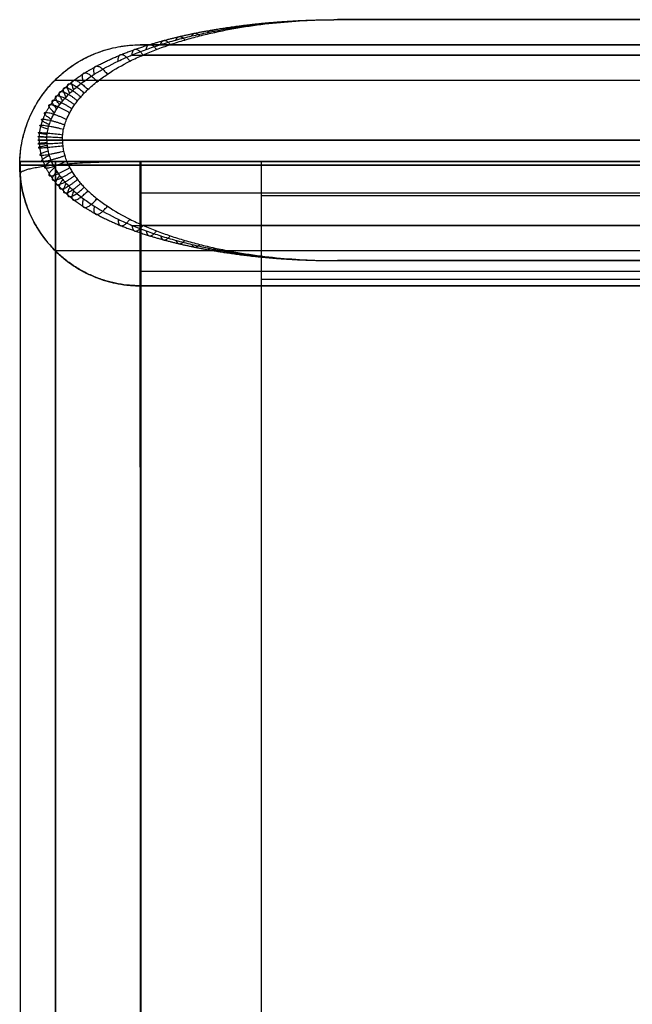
# Model space of a CAD drawing. Header units: millimetres. Extents: x 982 to 1462, y -35 to 438.
# Tile 3 of 8: x 982 to 1058, y 315 to 438. Entities that reach past the tile are written whole.
import ezdxf

# ---------------------------------------------------------------- set-up
doc = ezdxf.new("R2010")
doc.units = ezdxf.units.MM
doc.layers.add('chaise$Calque 03', color=5, linetype='Continuous', true_color=0x0000ff)

msp = doc.modelspace()

# ---------------------------------------------------------------- linework, layer by layer
at = {"layer": 'chaise$Calque 03'}
for p, q in [((1421.99, 437.63, 761.41), (1021.11, 437.63, 761.41)), ((996.55, 434.5, 20.4), (996.55, 434.5, 743.08)), ((981.61, 419.96, 437.92), (981.61, 419.96, 437.9)), ((996.61, 419.96, 453.07), (996.61, 419.96, 439.32)), ((996.61, 419.96, 453.07), (996.61, 419.96, 439.32)), ((996.61, 119.97, 422.92), (996.61, 419.96, 422.92)), ((1011.6, 419.96, 434.73), (1011.6, 419.96, 449.48)), ((1011.6, 419.96, 449.48), (1011.6, 419.96, 439.32)), ((1011.6, 419.96, 439.32), (1011.6, 419.96, 434.73)), ((1421.99, 407.63, 761.41), (1021.11, 407.63, 761.41)), ((996.55, 404.5, 20.4), (996.55, 404.5, 743.08)), ((1011.6, 405.29, 434.41), (1011.6, -19.32, 425.06)), ((1221.55, 405.29, 434.41), (1011.6, 405.29, 434.41))]:
    msp.add_line(p, q, dxfattribs=at)
for points in [[(983.98, 422.63, 748.4), (983.98, 422.78, 748.4), (983.99, 423.09, 748.4), (984.05, 423.73, 748.42), (984.19, 424.46, 748.47), (984.46, 425.31, 748.57), (984.85, 426.18, 748.7), (985.31, 426.97, 748.87), (985.8, 427.64, 749.04), (986.24, 428.18, 749.19), (986.72, 428.7, 749.36), (987.24, 429.19, 749.54), (987.78, 429.66, 749.73), (988.58, 430.29, 750.01), (989.69, 431.05, 750.4), (991.63, 432.17, 751.08), (993.74, 433.13, 751.82), (995.97, 433.97, 752.6), (997.75, 434.55, 753.23), (999.57, 435.07, 753.86), (1001.45, 435.54, 754.52), (1003.38, 435.96, 755.2), (1005.98, 436.45, 756.11), (1009.28, 436.94, 757.27), (1013.25, 437.34, 758.65), (1017.19, 437.57, 760.04), (1019.81, 437.63, 760.95), (1021.11, 437.63, 761.41)], [(983.98, 422.63, 748.4), (983.98, 422.47, 748.4), (983.99, 422.16, 748.4), (984.05, 421.52, 748.42), (984.19, 420.79, 748.47), (984.46, 419.94, 748.57), (984.85, 419.07, 748.7), (985.31, 418.28, 748.87), (985.8, 417.61, 749.04), (986.24, 417.07, 749.19), (986.72, 416.55, 749.36), (987.24, 416.06, 749.54), (987.78, 415.6, 749.73), (988.58, 414.96, 750.01), (989.69, 414.2, 750.4), (991.63, 413.08, 751.08), (993.74, 412.12, 751.82), (995.97, 411.29, 752.6), (997.75, 410.7, 753.23), (999.57, 410.18, 753.86), (1001.45, 409.71, 754.52), (1003.38, 409.29, 755.2), (1005.98, 408.8, 756.11), (1009.28, 408.31, 757.27), (1013.25, 407.91, 758.65), (1017.19, 407.68, 760.04), (1019.81, 407.63, 760.95), (1021.11, 407.63, 761.41)]]:
    msp.add_rational_spline(points, [0.668312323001, 0.668311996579, 0.668531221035, 0.669873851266, 0.673060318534, 0.678995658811, 0.687526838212, 0.697728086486, 0.708242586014, 0.717748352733, 0.72781801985, 0.73824995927, 0.748865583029, 0.764351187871, 0.784486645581, 0.816642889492, 0.846338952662, 0.87317933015, 0.892485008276, 0.910143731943, 0.926283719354, 0.940878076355, 0.958148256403, 0.975481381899, 0.989823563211, 0.998177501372, 0.999999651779, 1], degree=3, knots=[0, 0, 0, 0, 0.262687, 0.546269, 1.103085, 1.575474, 2.167094, 2.932126, 3.424776, 3.946668, 4.493353, 5.060955, 5.646163, 6.246157, 7.670699, 9.196795, 12.38861, 14.195171, 16.019066, 17.856092, 19.782393, 21.756828, 23.73807, 27.74501, 31.789199, 35.751529, 39.691254, 39.691254, 39.691254, 39.691254], dxfattribs=at)
for points, knots in [([(984.92, 422.63, 751.73), (984.92, 422.73, 751.73), (984.93, 422.96, 751.73), (984.97, 423.42, 751.74), (985.06, 423.96, 751.76), (985.23, 424.6, 751.81), (985.48, 425.29, 751.88), (985.81, 425.95, 751.97), (986.17, 426.54, 752.06), (986.52, 427.04, 752.16), (986.9, 427.53, 752.26), (987.33, 428.01, 752.37), (987.78, 428.48, 752.5), (988.49, 429.13, 752.69), (989.5, 429.95, 752.95), (991.32, 431.19, 753.44), (993.35, 432.28, 753.99), (995.52, 433.25, 754.57), (997.29, 433.93, 755.04), (999.12, 434.55, 755.53), (1001.01, 435.11, 756.04), (1002.96, 435.61, 756.56), (1005.62, 436.2, 757.27), (1008.99, 436.8, 758.17), (1013.05, 437.28, 759.25), (1017.09, 437.56, 760.34), (1019.77, 437.63, 761.05), (1021.11, 437.63, 761.41)], [0, 0, 0, 0, 0.262687, 0.546269, 1.103085, 1.575474, 2.167094, 2.932126, 3.424776, 3.946668, 4.493353, 5.060955, 5.646163, 6.246157, 7.670699, 9.196795, 12.38861, 14.195171, 16.019066, 17.856092, 19.782393, 21.756828, 23.73807, 27.74501, 31.789199, 35.751529, 39.691254, 39.691254, 39.691254, 39.691254]), ([(986.87, 422.63, 746.41), (986.87, 422.73, 746.41), (986.87, 422.96, 746.41), (986.91, 423.42, 746.43), (986.99, 423.96, 746.46), (987.16, 424.6, 746.54), (987.4, 425.29, 746.64), (987.71, 425.95, 746.78), (988.05, 426.55, 746.93), (988.38, 427.04, 747.07), (988.74, 427.53, 747.23), (989.14, 428.01, 747.41), (989.58, 428.48, 747.6), (990.24, 429.14, 747.89), (991.2, 429.95, 748.31), (992.92, 431.19, 749.06), (994.84, 432.29, 749.9), (996.9, 433.25, 750.8), (998.58, 433.93, 751.54), (1000.3, 434.55, 752.29), (1002.09, 435.11, 753.08), (1003.94, 435.62, 753.89), (1006.46, 436.21, 754.99), (1009.64, 436.8, 756.39), (1013.48, 437.28, 758.07), (1017.31, 437.56, 759.74), (1019.85, 437.63, 760.86), (1021.11, 437.63, 761.41)], [0, 0, 0, 0, 0.262687, 0.546269, 1.103085, 1.575474, 2.167094, 2.932126, 3.424776, 3.946668, 4.493353, 5.060955, 5.646163, 6.246157, 7.670699, 9.196795, 12.38861, 14.195171, 16.019066, 17.856092, 19.782393, 21.756828, 23.73807, 27.74501, 31.789199, 35.751529, 39.691254, 39.691254, 39.691254, 39.691254]), ([(984.92, 422.63, 751.73), (984.92, 422.52, 751.73), (984.93, 422.29, 751.73), (984.97, 421.83, 751.74), (985.06, 421.29, 751.76), (985.23, 420.65, 751.81), (985.48, 419.96, 751.88), (985.81, 419.3, 751.97), (986.17, 418.71, 752.06), (986.52, 418.21, 752.16), (986.9, 417.72, 752.26), (987.33, 417.24, 752.37), (987.78, 416.78, 752.5), (988.49, 416.12, 752.69), (989.5, 415.3, 752.95), (991.32, 414.06, 753.44), (993.35, 412.97, 753.99), (995.52, 412, 754.57), (997.29, 411.32, 755.04), (999.12, 410.7, 755.53), (1001.01, 410.14, 756.04), (1002.96, 409.64, 756.56), (1005.62, 409.05, 757.27), (1008.99, 408.46, 758.17), (1013.05, 407.97, 759.25), (1017.09, 407.69, 760.34), (1019.77, 407.63, 761.05), (1021.11, 407.63, 761.41)], [0, 0, 0, 0, 0.262687, 0.546269, 1.103085, 1.575474, 2.167094, 2.932126, 3.424776, 3.946668, 4.493353, 5.060955, 5.646163, 6.246157, 7.670699, 9.196795, 12.38861, 14.195171, 16.019066, 17.856092, 19.782393, 21.756828, 23.73807, 27.74501, 31.789199, 35.751529, 39.691254, 39.691254, 39.691254, 39.691254]), ([(986.87, 422.63, 746.41), (986.87, 422.52, 746.41), (986.87, 422.29, 746.41), (986.91, 421.83, 746.43), (986.99, 421.29, 746.46), (987.16, 420.65, 746.54), (987.4, 419.96, 746.64), (987.71, 419.3, 746.78), (988.05, 418.7, 746.93), (988.38, 418.21, 747.07), (988.74, 417.72, 747.23), (989.14, 417.24, 747.41), (989.58, 416.77, 747.6), (990.24, 416.11, 747.89), (991.2, 415.3, 748.31), (992.92, 414.06, 749.06), (994.84, 412.96, 749.9), (996.9, 412, 750.8), (998.58, 411.32, 751.54), (1000.3, 410.7, 752.29), (1002.09, 410.14, 753.08), (1003.94, 409.64, 753.89), (1006.46, 409.04, 754.99), (1009.64, 408.45, 756.39), (1013.48, 407.97, 758.07), (1017.31, 407.69, 759.74), (1019.85, 407.63, 760.86), (1021.11, 407.63, 761.41)], [0, 0, 0, 0, 0.262687, 0.546269, 1.103085, 1.575474, 2.167094, 2.932126, 3.424776, 3.946668, 4.493353, 5.060955, 5.646163, 6.246157, 7.670699, 9.196795, 12.38861, 14.195171, 16.019066, 17.856092, 19.782393, 21.756828, 23.73807, 27.74501, 31.789199, 35.751529, 39.691254, 39.691254, 39.691254, 39.691254]), ([(996.61, 419.96, 453.07), (996.18, 419.96, 453.07), (995.32, 419.96, 453.03), (994.02, 419.96, 452.86), (992.71, 419.96, 452.57), (991.4, 419.96, 452.15), (990.1, 419.96, 451.59), (988.84, 419.96, 450.91), (987.64, 419.96, 450.09), (986.51, 419.96, 449.16), (985.48, 419.96, 448.11), (984.56, 419.96, 446.98), (983.75, 419.96, 445.76), (983.07, 419.96, 444.49), (982.52, 419.96, 443.18), (982.1, 419.96, 441.86), (981.81, 419.96, 440.53), (981.65, 419.96, 439.22), (981.61, 419.96, 438.35), (981.61, 419.96, 437.92)], [0, 0, 0, 0, 1.268587, 2.577689, 3.924164, 5.304093, 6.712801, 8.144909, 9.594429, 11.054889, 12.519499, 13.981333, 15.433524, 16.869457, 18.282944, 19.66837, 21.020811, 22.336104, 23.610876, 23.610876, 23.610876, 23.610876])]:
    msp.add_open_spline(points, degree=3, knots=knots, dxfattribs=at)
for points in [[(1021.11, 437.63, 761.41), (1083.48, 437.63, 811.41), (1145.86, 437.63, 861.41)], [(1126.55, 434.5, 20.4), (1061.55, 434.5, 20.4), (996.55, 434.5, 20.4)], [(996.55, 434.5, 743.08), (1061.55, 434.5, 795.88), (1126.55, 434.5, 848.67)], [(996.55, 434.5, 450.29), (1061.55, 434.5, 450.29), (1126.55, 434.5, 450.29)], [(995.53, 433.23, 754.57), (1068.79, 433.23, 813.29), (1142.04, 433.23, 872.02)], [(1446.2, 433.23, 750.8), (1221.55, 433.23, 750.8), (996.9, 433.23, 750.8)], [(985.94, 430.1, 20.4), (985.94, 430.1, 384.26), (985.94, 430.1, 748.12)], [(985.94, 430.1, 748.12), (1059.82, 430.1, 808.13), (1133.7, 430.1, 868.14)], [(984.92, 422.63, 751.73), (1062.69, 422.63, 814.07), (1140.46, 422.63, 876.41)], [(1456.23, 422.63, 746.41), (1221.55, 422.63, 746.41), (986.87, 422.63, 746.41)], [(981.55, 419.5, 20.4), (981.55, 419.5, 385.31), (981.55, 419.5, 750.21)], [(981.55, 419.5, 750.21), (1059.1, 419.5, 813.21), (1136.66, 419.5, 876.21)], [(1141.55, 419.5, 20.4), (1061.55, 419.5, 20.4), (981.55, 419.5, 20.4)], [(981.61, 419.96, 437.9), (981.61, 263.24, 437.93), (981.61, 106.52, 437.96)], [(985.97, 419.96, 427.31), (985.98, 268.28, 427.32), (985.99, 116.59, 427.32)], [(996.51, 419.96, 422.92), (1004.06, 419.96, 422.92), (1011.6, 419.96, 422.92)], [(996.51, 419.96, 422.92), (996.54, 269.96, 422.92), (996.57, 119.97, 422.92)], [(996.61, 419.96, 453.07), (1109.08, 419.96, 453.07), (1221.55, 419.96, 453.07)], [(1011.6, 419.96, 439.32), (1004.1, 419.96, 439.32), (996.61, 419.96, 439.32)], [(1221.55, 419.96, 439.32), (1109.08, 419.96, 439.32), (996.61, 419.96, 439.32)], [(996.61, 419.96, 446.83), (996.61, 418.96, 446.83), (996.61, 417.96, 446.83)], [(1011.6, 419.96, 422.92), (1011.6, 419.96, 428.83), (1011.6, 419.96, 434.73)], [(1011.6, 419.96, 434.73), (1116.58, 419.96, 434.73), (1221.55, 419.96, 434.73)], [(1011.6, 419.96, 422.92), (1011.6, 269.96, 422.92), (1011.6, 119.97, 422.92)], [(1221.55, 419.96, 439.32), (1116.58, 419.96, 439.32), (1011.6, 419.96, 439.32)], [(1221.55, 419.96, 449.48), (1116.58, 419.96, 449.48), (1011.6, 419.96, 449.48)], [(1221.55, 416.03, 449.49), (1109.08, 416.03, 449.49), (996.61, 416.03, 449.49)], [(1221.55, 415.68, 438.94), (1116.58, 415.68, 438.94), (1011.6, 415.68, 438.94)], [(996.61, 413.13, 453.71), (996.61, 413.13, 452.84), (996.61, 413.13, 451.96)], [(995.53, 412.02, 754.57), (1068.79, 412.02, 813.29), (1142.04, 412.02, 872.02)], [(1446.2, 412.02, 750.8), (1221.55, 412.02, 750.8), (996.9, 412.02, 750.8)], [(985.94, 408.89, 20.4), (985.94, 408.89, 384.26), (985.94, 408.89, 748.12)], [(985.94, 408.89, 748.12), (1059.82, 408.89, 808.13), (1133.7, 408.89, 868.14)], [(1021.11, 407.63, 761.41), (1083.48, 407.63, 811.41), (1145.86, 407.63, 861.41)], [(1221.55, 406.29, 454.34), (1109.08, 406.29, 454.34), (996.61, 406.29, 454.34)], [(1126.55, 404.5, 20.4), (1061.55, 404.5, 20.4), (996.55, 404.5, 20.4)], [(996.55, 404.5, 743.08), (1061.55, 404.5, 795.88), (1126.55, 404.5, 848.67)], [(996.55, 404.5, 450.29), (1061.55, 404.5, 450.29), (1126.55, 404.5, 450.29)]]:
    msp.add_open_spline(points, degree=2, dxfattribs=at)
at = {"layer": 'chaise$Calque 03', "extrusion": (-0.931987, -0.12139, -0.341563)}
msp.add_rational_spline([(1008.98, 436.76, 758.17), (1009.27, 437.07, 757.26), (1009.64, 436.76, 756.38)], [1, 0.948704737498, 1], degree=2, dxfattribs=at)
at = {"layer": 'chaise$Calque 03', "extrusion": (-0.936067, -0.078034, -0.343059)}
msp.add_rational_spline([(1013.08, 437.25, 759.26), (1013.28, 437.39, 758.67), (1013.51, 437.25, 758.08)], [1, 0.977822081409, 1], degree=2, dxfattribs=at)
at = {"layer": 'chaise$Calque 03', "extrusion": (-0.938249, -0.03807, -0.343858)}
msp.add_rational_spline([(1017.1, 437.53, 760.34), (1017.21, 437.57, 760.04), (1017.32, 437.53, 759.75)], [1, 0.994524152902, 1], degree=2, dxfattribs=at)
at = {"layer": 'chaise$Calque 03', "extrusion": (-0.915032, -0.224182, -0.335349)}
msp.add_rational_spline([(1001, 435.09, 756.03), (1001.33, 436.04, 754.48), (1002.08, 435.1, 753.07)], [1, 0.85166549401, 1], degree=2, dxfattribs=at)
at = {"layer": 'chaise$Calque 03', "extrusion": (-0.9208, -0.195563, -0.337463)}
msp.add_rational_spline([(1002.96, 435.6, 756.56), (1003.31, 436.35, 755.18), (1003.94, 435.6, 753.89)], [1, 0.88110683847, 1], degree=2, dxfattribs=at)
at = {"layer": 'chaise$Calque 03', "extrusion": (-0.925388, -0.169227, -0.339145)}
msp.add_rational_spline([(1004.95, 436.04, 757.09), (1005.29, 436.62, 755.87), (1005.82, 436.05, 754.71)], [1, 0.906930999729, 1], degree=2, dxfattribs=at)
at = {"layer": 'chaise$Calque 03'}
for points in [[(981.55, 419.5, 20.4), (981.55, 434.5, 20.4), (996.55, 434.5, 20.4)], [(981.55, 419.5, 385.31), (981.55, 434.5, 385.31), (996.55, 434.5, 385.31)], [(996.55, 404.5, 20.4), (981.55, 404.5, 20.4), (981.55, 419.5, 20.4)], [(981.55, 419.5, 385.31), (981.55, 404.5, 385.31), (996.55, 404.5, 385.31)]]:
    msp.add_rational_spline(points, [1, 0.707106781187, 1], degree=2, dxfattribs=at)
at = {"layer": 'chaise$Calque 03', "extrusion": (0.429683, 4.40311e-14, 0.90298)}
msp.add_open_spline([(981.55, 419.5, 750.21), (981.55, 420.31, 750.21), (981.69, 421.98, 750.15), (982.32, 424.47, 749.85), (983.42, 426.91, 749.33), (984.97, 429.17, 748.59), (986.92, 431.11, 747.66), (989.17, 432.65, 746.59), (991.6, 433.74, 745.43), (994.08, 434.36, 744.25), (995.74, 434.5, 743.46), (996.55, 434.5, 743.08)], degree=3, knots=[0, 0, 0, 0, 2.430116, 5.008921, 7.72491, 10.555069, 13.462538, 16.39781, 19.30407, 22.125086, 24.812808, 24.812808, 24.812808, 24.812808], dxfattribs=at)
at = {"layer": 'chaise$Calque 03', "extrusion": (-0.887872, -0.32527, -0.325395)}
msp.add_rational_spline([(995.52, 433.23, 754.57), (995.66, 434.92, 752.5), (996.9, 433.23, 750.8)], [1, 0.745497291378, 1], degree=2, dxfattribs=at)
at = {"layer": 'chaise$Calque 03', "extrusion": (-0.899127, -0.288076, -0.32952)}
msp.add_rational_spline([(997.29, 433.91, 755.04), (997.53, 435.33, 753.15), (998.57, 433.92, 751.54)], [1, 0.784204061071, 1], degree=2, dxfattribs=at)
at = {"layer": 'chaise$Calque 03', "extrusion": (-0.907885, -0.255019, -0.33273)}
msp.add_rational_spline([(999.09, 434.53, 755.52), (999.39, 435.7, 753.8), (1000.28, 434.53, 752.28)], [1, 0.819099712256, 1], degree=2, dxfattribs=at)
at = {"layer": 'chaise$Calque 03', "extrusion": (-0.872968, -0.368199, -0.319933)}
msp.add_rational_spline([(993.79, 432.46, 754.11), (993.78, 434.48, 751.84), (995.26, 432.46, 750.09)], [1, 0.702771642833, 1], degree=2, dxfattribs=at)
at = {"layer": 'chaise$Calque 03', "extrusion": (-0.831063, -0.46537, -0.304575)}
msp.add_rational_spline([(990.83, 430.83, 753.31), (990.31, 433.53, 750.62), (992.46, 430.84, 748.86)], [1, 0.615170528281, 1], degree=2, dxfattribs=at)
at = {"layer": 'chaise$Calque 03', "extrusion": (-0.798215, -0.52657, -0.292537)}
msp.add_rational_spline([(989.48, 429.91, 752.95), (988.53, 432.97, 750), (991.18, 429.91, 748.3)], [1, 0.567221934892, 1], degree=2, dxfattribs=at)
at = {"layer": 'chaise$Calque 03', "extrusion": (-0.699222, -0.667399, -0.256257)}
msp.add_rational_spline([(987.33, 428, 752.37), (985.14, 431.66, 748.81), (989.14, 428, 747.41)], [1, 0.476238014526, 1], degree=2, dxfattribs=at)
at = {"layer": 'chaise$Calque 03', "extrusion": (-0.728497, -0.630881, -0.266986)}
msp.add_rational_spline([(987.78, 428.47, 752.5), (985.95, 432.02, 749.1), (989.58, 428.47, 747.6)], [1, 0.497481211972, 1], degree=2, dxfattribs=at)
at = {"layer": 'chaise$Calque 03', "extrusion": (-0.753487, -0.596659, -0.276144)}
msp.add_rational_spline([(988.27, 428.92, 752.63), (986.75, 432.34, 749.38), (990.04, 428.93, 747.8)], [1, 0.518823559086, 1], degree=2, dxfattribs=at)
at = {"layer": 'chaise$Calque 03', "extrusion": (-0.625183, -0.746089, -0.229122)}
msp.add_rational_spline([(986.52, 427.03, 752.16), (983.47, 430.79, 748.22), (988.38, 427.03, 747.07)], [1, 0.435228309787, 1], degree=2, dxfattribs=at)
at = {"layer": 'chaise$Calque 03', "extrusion": (-0.664992, -0.705967, -0.243712)}
msp.add_rational_spline([(986.9, 427.52, 752.26), (984.31, 431.25, 748.52), (988.74, 427.52, 747.23)], [1, 0.455369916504, 1], degree=2, dxfattribs=at)
at = {"layer": 'chaise$Calque 03', "extrusion": (-0.527596, -0.827197, -0.193358)}
msp.add_rational_spline([(985.87, 426.04, 751.98), (981.81, 429.64, 747.64), (987.77, 426.04, 746.8)], [1, 0.398826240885, 1], degree=2, dxfattribs=at)
at = {"layer": 'chaise$Calque 03', "extrusion": (-0.579372, -0.78692, -0.212333)}
msp.add_rational_spline([(986.17, 426.53, 752.06), (982.63, 430.25, 747.93), (988.05, 426.53, 746.93)], [1, 0.416225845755, 1], degree=2, dxfattribs=at)
at = {"layer": 'chaise$Calque 03', "extrusion": (-0.42716, -0.89052, -0.156549)}
msp.add_rational_spline([(985.47, 425.22, 751.88), (980.53, 428.41, 747.2), (987.39, 425.22, 746.64)], [1, 0.373875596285, 1], degree=2, dxfattribs=at)
at = {"layer": 'chaise$Calque 03', "extrusion": (-0.240571, -0.966619, -0.088166)}
msp.add_rational_spline([(985.07, 423.99, 751.77), (978.98, 425.97, 746.65), (987.01, 423.99, 746.47)], [1, 0.347274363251, 1], degree=2, dxfattribs=at)
at = {"layer": 'chaise$Calque 03', "extrusion": (-0.330272, -0.936093, -0.121041)}
msp.add_rational_spline([(985.22, 424.55, 751.81), (979.61, 427.17, 746.87), (987.15, 424.55, 746.53)], [1, 0.357538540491, 1], degree=2, dxfattribs=at)
at = {"layer": 'chaise$Calque 03', "extrusion": (-0.059581, -0.997985, -0.021836)}
msp.add_rational_spline([(984.93, 422.95, 751.73), (978.33, 423.46, 746.42), (986.88, 422.95, 746.41)], [1, 0.337251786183, 1], degree=2, dxfattribs=at)
at = {"layer": 'chaise$Calque 03', "extrusion": (-0.122905, -0.991396, -0.045043)}
msp.add_rational_spline([(984.96, 423.31, 751.74), (978.47, 424.35, 746.47), (986.9, 423.31, 746.42)], [1, 0.339314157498, 1], degree=2, dxfattribs=at)
at = {"layer": 'chaise$Calque 03', "extrusion": (6.62377e-14, -1, 2.42149e-14)}
msp.add_rational_spline([(986.87, 422.63, 746.41), (978.29, 422.63, 746.41), (984.92, 422.63, 751.73)], [1, 0.336624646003, 1], degree=2, dxfattribs=at)
at = {"layer": 'chaise$Calque 03', "extrusion": (0.059581, -0.997985, 0.021836)}
msp.add_rational_spline([(984.93, 422.3, 751.73), (978.33, 421.79, 746.42), (986.88, 422.3, 746.41)], [1, 0.337251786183, 1], degree=2, dxfattribs=at)
at = {"layer": 'chaise$Calque 03', "extrusion": (0.122905, -0.991396, 0.045043)}
msp.add_rational_spline([(984.96, 421.95, 751.74), (978.47, 420.9, 746.47), (986.9, 421.94, 746.42)], [1, 0.339314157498, 1], degree=2, dxfattribs=at)
at = {"layer": 'chaise$Calque 03', "extrusion": (0.240571, -0.966619, 0.088166)}
msp.add_rational_spline([(985.07, 421.26, 751.77), (978.98, 419.28, 746.65), (987.01, 421.26, 746.47)], [1, 0.347274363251, 1], degree=2, dxfattribs=at)
at = {"layer": 'chaise$Calque 03', "extrusion": (0.330272, -0.936093, 0.121041)}
msp.add_rational_spline([(985.22, 420.7, 751.81), (979.61, 418.08, 746.87), (987.15, 420.7, 746.53)], [1, 0.357538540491, 1], degree=2, dxfattribs=at)
at = {"layer": 'chaise$Calque 03', "extrusion": (1, -2.96356e-16, -1.25554e-14)}
msp.add_open_spline([(986, 419.96, 448.63), (986, 419.81, 448.65), (986, 419.66, 448.66), (986, 419.51, 448.67), (986, 344.05, 455.89), (986, 197.09, 462.95), (986, 50.13, 456.33), (986, -20.68, 449.98)], degree=3, knots=[-0.43035, -0.43035, -0.43035, -0.43035, 0, 0, 0, 218.883121, 424.173827, 424.173827, 424.173827, 424.173827], dxfattribs=at)
at = {"layer": 'chaise$Calque 03', "extrusion": (0.429683, 9.99773e-14, 0.90298)}
msp.add_open_spline([(981.55, 419.5, 750.21), (981.55, 418.69, 750.21), (981.69, 417.01, 750.15), (982.32, 414.52, 749.85), (983.42, 412.08, 749.33), (984.97, 409.83, 748.59), (986.92, 407.89, 747.66), (989.17, 406.34, 746.59), (991.6, 405.26, 745.43), (994.08, 404.63, 744.25), (995.74, 404.5, 743.46), (996.55, 404.5, 743.08)], degree=3, knots=[0, 0, 0, 0, 2.430116, 5.008921, 7.72491, 10.555069, 13.462538, 16.39781, 19.30407, 22.125086, 24.812808, 24.812808, 24.812808, 24.812808], dxfattribs=at)
at = {"layer": 'chaise$Calque 03', "extrusion": (1, 6.89134e-15, -2.76417e-14)}
msp.add_open_spline([(981.61, 419.96, 437.92), (981.61, 419.45, 437.97), (981.61, 418.94, 438.02), (981.61, 418.44, 438.07), (981.61, 343.33, 445.25), (981.61, 197.07, 452.27), (981.61, 50.81, 445.69), (981.61, -19.68, 439.36)], degree=3, knots=[-1.476257, -1.476257, -1.476257, -1.476257, 0, 0, 0, 218.883121, 424.173827, 424.173827, 424.173827, 424.173827], dxfattribs=at)
at = {"layer": 'chaise$Calque 03', "extrusion": (-6.51258e-10, -1, 6.47894e-10)}
msp.add_rational_spline([(981.61, 419.96, 437.9), (981.61, 419.96, 422.92), (996.51, 419.96, 422.92)], [1, 0.707106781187, 1], degree=2, dxfattribs=at)
at = {"layer": 'chaise$Calque 03', "extrusion": (7.50158e-15, -0.994908, 0.100783)}
msp.add_rational_spline([(996.54, 419.96, 453.07), (981.61, 419.95, 453), (981.61, 418.44, 438.07)], [0.998064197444, 0.708077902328, 1], degree=2, dxfattribs=at)
at = {"layer": 'chaise$Calque 03', "extrusion": (0.42716, -0.89052, 0.156549)}
msp.add_rational_spline([(985.47, 420.03, 751.88), (980.53, 416.84, 747.2), (987.39, 420.03, 746.64)], [1, 0.373875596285, 1], degree=2, dxfattribs=at)
at = {"layer": 'chaise$Calque 03', "extrusion": (0.527596, -0.827197, 0.193358)}
msp.add_rational_spline([(985.87, 419.21, 751.98), (981.81, 415.61, 747.64), (987.77, 419.21, 746.8)], [1, 0.398826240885, 1], degree=2, dxfattribs=at)
at = {"layer": 'chaise$Calque 03', "extrusion": (-1, -5.35586e-15, 3.29847e-14)}
msp.add_rational_spline([(996.61, 419.96, 439.32), (996.61, 419.96, 453.11), (996.61, 406.29, 454.34)], [1, 0.737926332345, 1], degree=2, dxfattribs=at)
at = {"layer": 'chaise$Calque 03', "extrusion": (1, 0, 0)}
msp.add_open_spline([(996.61, 419.96, 453.07), (996.61, 413.13, 453.72), (996.61, 406.29, 454.34)], degree=2, dxfattribs=at)
at = {"layer": 'chaise$Calque 03', "extrusion": (-1, -1.27546e-13, 1.61882e-13)}
msp.add_rational_spline([(1011.6, 419.96, 449.48), (1011.6, 419.96, 434.73), (1011.6, 405.29, 434.41)], [1, 0.714808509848, 1], degree=2, dxfattribs=at)
at = {"layer": 'chaise$Calque 03', "extrusion": (0.579372, -0.78692, 0.212333)}
msp.add_rational_spline([(986.17, 418.72, 752.06), (982.63, 415, 747.93), (988.05, 418.72, 746.93)], [1, 0.416225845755, 1], degree=2, dxfattribs=at)
at = {"layer": 'chaise$Calque 03', "extrusion": (0.625183, -0.746089, 0.229122)}
msp.add_rational_spline([(986.52, 418.23, 752.16), (983.47, 414.46, 748.22), (988.38, 418.22, 747.07)], [1, 0.435228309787, 1], degree=2, dxfattribs=at)
at = {"layer": 'chaise$Calque 03', "extrusion": (0.664992, -0.705967, 0.243712)}
msp.add_rational_spline([(986.9, 417.73, 752.26), (984.31, 414, 748.52), (988.74, 417.73, 747.23)], [1, 0.455369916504, 1], degree=2, dxfattribs=at)
at = {"layer": 'chaise$Calque 03', "extrusion": (0.699222, -0.667399, 0.256257)}
msp.add_rational_spline([(987.33, 417.25, 752.37), (985.14, 413.59, 748.81), (989.14, 417.25, 747.41)], [1, 0.476238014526, 1], degree=2, dxfattribs=at)
at = {"layer": 'chaise$Calque 03', "extrusion": (0.728497, -0.630881, 0.266986)}
msp.add_rational_spline([(987.78, 416.78, 752.5), (985.95, 413.23, 749.1), (989.58, 416.78, 747.6)], [1, 0.497481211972, 1], degree=2, dxfattribs=at)
at = {"layer": 'chaise$Calque 03', "extrusion": (0.753487, -0.596659, 0.276144)}
msp.add_rational_spline([(988.27, 416.33, 752.63), (986.75, 412.91, 749.38), (990.04, 416.32, 747.8)], [1, 0.518823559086, 1], degree=2, dxfattribs=at)
at = {"layer": 'chaise$Calque 03', "extrusion": (0.798215, -0.52657, 0.292537)}
msp.add_rational_spline([(989.48, 415.35, 752.95), (988.53, 412.28, 750), (991.18, 415.34, 748.3)], [1, 0.567221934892, 1], degree=2, dxfattribs=at)
at = {"layer": 'chaise$Calque 03', "extrusion": (0.831063, -0.46537, 0.304575)}
msp.add_rational_spline([(990.83, 414.42, 753.31), (990.31, 411.72, 750.62), (992.46, 414.41, 748.86)], [1, 0.615170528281, 1], degree=2, dxfattribs=at)
at = {"layer": 'chaise$Calque 03', "extrusion": (0.872968, -0.368199, 0.319933)}
msp.add_rational_spline([(993.79, 412.79, 754.11), (993.78, 410.77, 751.84), (995.26, 412.79, 750.09)], [1, 0.702771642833, 1], degree=2, dxfattribs=at)
at = {"layer": 'chaise$Calque 03', "extrusion": (0.887872, -0.32527, 0.325395)}
msp.add_rational_spline([(995.52, 412.02, 754.57), (995.66, 410.33, 752.5), (996.9, 412.02, 750.8)], [1, 0.745497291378, 1], degree=2, dxfattribs=at)
at = {"layer": 'chaise$Calque 03', "extrusion": (0.899127, -0.288076, 0.32952)}
msp.add_rational_spline([(997.29, 411.34, 755.04), (997.53, 409.92, 753.15), (998.57, 411.33, 751.54)], [1, 0.784204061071, 1], degree=2, dxfattribs=at)
at = {"layer": 'chaise$Calque 03', "extrusion": (0.907885, -0.255019, 0.33273)}
msp.add_rational_spline([(999.09, 410.72, 755.52), (999.39, 409.56, 753.8), (1000.28, 410.72, 752.28)], [1, 0.819099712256, 1], degree=2, dxfattribs=at)
at = {"layer": 'chaise$Calque 03', "extrusion": (0.915032, -0.224182, 0.335349)}
msp.add_rational_spline([(1001, 410.16, 756.03), (1001.33, 409.21, 754.48), (1002.08, 410.15, 753.07)], [1, 0.85166549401, 1], degree=2, dxfattribs=at)
at = {"layer": 'chaise$Calque 03', "extrusion": (0.9208, -0.195563, 0.337463)}
msp.add_rational_spline([(1002.96, 409.65, 756.56), (1003.31, 408.9, 755.18), (1003.94, 409.65, 753.89)], [1, 0.88110683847, 1], degree=2, dxfattribs=at)
at = {"layer": 'chaise$Calque 03', "extrusion": (0.925388, -0.169227, 0.339145)}
msp.add_rational_spline([(1004.95, 409.21, 757.09), (1005.29, 408.63, 755.87), (1005.82, 409.2, 754.71)], [1, 0.906930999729, 1], degree=2, dxfattribs=at)
at = {"layer": 'chaise$Calque 03', "extrusion": (0.931987, -0.12139, 0.341563)}
msp.add_rational_spline([(1008.98, 408.49, 758.17), (1009.27, 408.18, 757.26), (1009.64, 408.49, 756.38)], [1, 0.948704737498, 1], degree=2, dxfattribs=at)
at = {"layer": 'chaise$Calque 03', "extrusion": (0.936067, -0.078034, 0.343059)}
msp.add_rational_spline([(1013.08, 408, 759.26), (1013.28, 407.87, 758.67), (1013.51, 408, 758.08)], [1, 0.977822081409, 1], degree=2, dxfattribs=at)
at = {"layer": 'chaise$Calque 03', "extrusion": (0.938249, -0.03807, 0.343858)}
msp.add_rational_spline([(1017.1, 407.72, 760.34), (1017.21, 407.68, 760.04), (1017.32, 407.72, 759.75)], [1, 0.994524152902, 1], degree=2, dxfattribs=at)
at = {"layer": 'chaise$Calque 03', "extrusion": (1, 1.3276e-15, -2.66648e-14)}
msp.add_open_spline([(996.61, 406.29, 454.34), (996.61, 192.6, 473.54), (996.61, -21.1, 454.37)], degree=2, dxfattribs=at)

doc.saveas('drawing.dxf')
